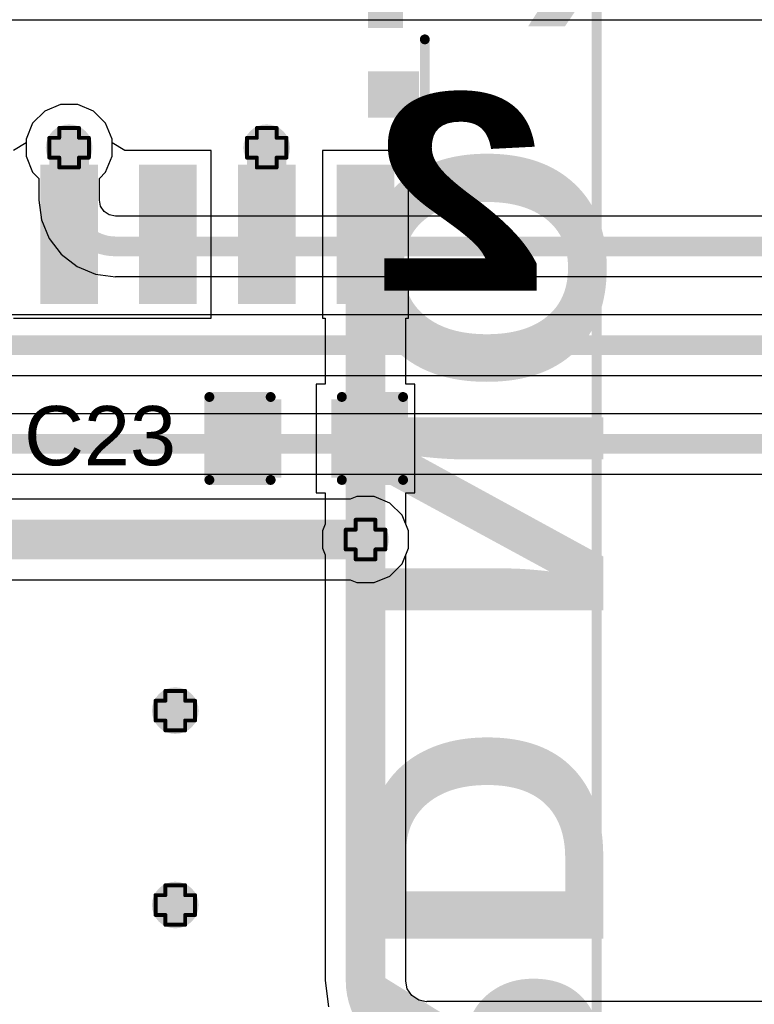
# Model space of a CAD drawing. Header units: inches. Extents: x -0.1 to 10.2, y 0 to 6.5.
# Tile 30 of 95: x 0.945 to 1.317, y 2.332 to 2.83. Entities that reach past the tile are written whole.
import ezdxf

# ---------------------------------------------------------------- set-up
doc = ezdxf.new("R2010")
doc.units = ezdxf.units.IN
doc.header["$MEASUREMENT"] = 0
for name, color, linetype in [('Bottom Layer', 5, 'Continuous'), ('Bottom Overlay', 54, 'Continuous'), ('Drill Drawing', 1, 'Continuous'), ('Top Layer', 1, 'Continuous'), ('Top Overlay', 2, 'Continuous'), ('Top Paste', 8, 'Continuous'), ('Top Solder', 216, 'Continuous'), ('Via Holes', 16, 'Continuous')]:
    doc.layers.add(name, color=color, linetype=linetype)
doc.styles.add('Arial', font='txt', dxfattribs={"height": 0.2})
doc.styles.add('Arial Black_Bold', font='txt', dxfattribs={"height": 0.2})
doc.styles.add('Arial_Bold', font='txt', dxfattribs={"height": 0.2})

# ---------------------------------------------------------------- blocks, each defined once
blk = doc.blocks.new('SOIC_16_300____14')
at = {"layer": 'Top Layer'}
for points in [[(-0.22441, 0.18681), (-0.15945, 0.18681), (-0.15945, 0.16319), (-0.22441, 0.16319)], [(0.15945, 0.18681), (0.22441, 0.18681), (0.22441, 0.16319), (0.15945, 0.16319)], [(-0.22441, 0.13681), (-0.15945, 0.13681), (-0.15945, 0.11319), (-0.22441, 0.11319)], [(0.15945, 0.13681), (0.22441, 0.13681), (0.22441, 0.11319), (0.15945, 0.11319)], [(-0.22441, 0.08681), (-0.15945, 0.08681), (-0.15945, 0.06319), (-0.22441, 0.06319)], [(0.15945, 0.08681), (0.22441, 0.08681), (0.22441, 0.06319), (0.15945, 0.06319)], [(-0.22441, 0.03681), (-0.15945, 0.03681), (-0.15945, 0.01319), (-0.22441, 0.01319)], [(0.15945, 0.03681), (0.22441, 0.03681), (0.22441, 0.01319), (0.15945, 0.01319)], [(-0.22441, -0.01319), (-0.15945, -0.01319), (-0.15945, -0.03681), (-0.22441, -0.03681)], [(0.15945, -0.01319), (0.22441, -0.01319), (0.22441, -0.03681), (0.15945, -0.03681)], [(-0.22441, -0.06319), (-0.15945, -0.06319), (-0.15945, -0.08681), (-0.22441, -0.08681)], [(0.15945, -0.06319), (0.22441, -0.06319), (0.22441, -0.08681), (0.15945, -0.08681)], [(-0.22441, -0.11319), (-0.15945, -0.11319), (-0.15945, -0.13681), (-0.22441, -0.13681)], [(0.15945, -0.11319), (0.22441, -0.11319), (0.22441, -0.13681), (0.15945, -0.13681)], [(-0.22441, -0.16319), (-0.15945, -0.16319), (-0.15945, -0.18681), (-0.22441, -0.18681)], [(0.15945, -0.16319), (0.22441, -0.16319), (0.22441, -0.18681), (0.15945, -0.18681)]]:
    blk.add_hatch(color=1, dxfattribs=at).paths.add_polyline_path(points)
at = {"layer": 'Top Overlay'}
blk.add_hatch(color=2, dxfattribs=at).paths.add_polyline_path([(-0.156, 0.16201), (-0.142, 0.16201), (-0.142, 0.18801), (-0.156, 0.18801)])
at = {"layer": 'Top Paste'}
for points in [[(-0.22441, 0.18681), (-0.15945, 0.18681), (-0.15945, 0.16319), (-0.22441, 0.16319)], [(0.15945, 0.18681), (0.22441, 0.18681), (0.22441, 0.16319), (0.15945, 0.16319)], [(-0.22441, 0.13681), (-0.15945, 0.13681), (-0.15945, 0.11319), (-0.22441, 0.11319)], [(0.15945, 0.13681), (0.22441, 0.13681), (0.22441, 0.11319), (0.15945, 0.11319)], [(-0.22441, 0.08681), (-0.15945, 0.08681), (-0.15945, 0.06319), (-0.22441, 0.06319)], [(0.15945, 0.08681), (0.22441, 0.08681), (0.22441, 0.06319), (0.15945, 0.06319)], [(-0.22441, 0.03681), (-0.15945, 0.03681), (-0.15945, 0.01319), (-0.22441, 0.01319)], [(0.15945, 0.03681), (0.22441, 0.03681), (0.22441, 0.01319), (0.15945, 0.01319)], [(-0.22441, -0.01319), (-0.15945, -0.01319), (-0.15945, -0.03681), (-0.22441, -0.03681)], [(0.15945, -0.01319), (0.22441, -0.01319), (0.22441, -0.03681), (0.15945, -0.03681)], [(-0.22441, -0.06319), (-0.15945, -0.06319), (-0.15945, -0.08681), (-0.22441, -0.08681)], [(0.15945, -0.06319), (0.22441, -0.06319), (0.22441, -0.08681), (0.15945, -0.08681)], [(-0.22441, -0.11319), (-0.15945, -0.11319), (-0.15945, -0.13681), (-0.22441, -0.13681)], [(0.15945, -0.11319), (0.22441, -0.11319), (0.22441, -0.13681), (0.15945, -0.13681)], [(-0.22441, -0.16319), (-0.15945, -0.16319), (-0.15945, -0.18681), (-0.22441, -0.18681)], [(0.15945, -0.16319), (0.22441, -0.16319), (0.22441, -0.18681), (0.15945, -0.18681)]]:
    blk.add_hatch(color=8, dxfattribs=at).paths.add_polyline_path(points)
at = {"layer": 'Top Solder'}
for points in [[(-0.22717, 0.18957), (-0.15669, 0.18957), (-0.15669, 0.16043), (-0.22717, 0.16043)], [(0.15669, 0.18957), (0.22717, 0.18957), (0.22717, 0.16043), (0.15669, 0.16043)], [(-0.22717, 0.13957), (-0.15669, 0.13957), (-0.15669, 0.11043), (-0.22717, 0.11043)], [(0.15669, 0.13957), (0.22717, 0.13957), (0.22717, 0.11043), (0.15669, 0.11043)], [(-0.22717, 0.08957), (-0.15669, 0.08957), (-0.15669, 0.06043), (-0.22717, 0.06043)], [(0.15669, 0.08957), (0.22717, 0.08957), (0.22717, 0.06043), (0.15669, 0.06043)], [(-0.22717, 0.03957), (-0.15669, 0.03957), (-0.15669, 0.01043), (-0.22717, 0.01043)], [(0.15669, 0.03957), (0.22717, 0.03957), (0.22717, 0.01043), (0.15669, 0.01043)], [(-0.22717, -0.01043), (-0.15669, -0.01043), (-0.15669, -0.03957), (-0.22717, -0.03957)], [(0.15669, -0.01043), (0.22717, -0.01043), (0.22717, -0.03957), (0.15669, -0.03957)], [(-0.22717, -0.06043), (-0.15669, -0.06043), (-0.15669, -0.08957), (-0.22717, -0.08957)], [(0.15669, -0.06043), (0.22717, -0.06043), (0.22717, -0.08957), (0.15669, -0.08957)], [(-0.22717, -0.11043), (-0.15669, -0.11043), (-0.15669, -0.13957), (-0.22717, -0.13957)], [(0.15669, -0.11043), (0.22717, -0.11043), (0.22717, -0.13957), (0.15669, -0.13957)], [(-0.22717, -0.16043), (-0.15669, -0.16043), (-0.15669, -0.18957), (-0.22717, -0.18957)], [(0.15669, -0.16043), (0.22717, -0.16043), (0.22717, -0.18957), (0.15669, -0.18957)]]:
    blk.add_hatch(color=216, dxfattribs=at).paths.add_polyline_path(points)
at = {"layer": 'Top Overlay', "const_width": 0.00787}
for points in [[(-0.2363, 0.171), (-0.2363, 0.181)], [(-0.2313, 0.176), (-0.2363, 0.181)], [(-0.2363, 0.171), (-0.2313, 0.176)]]:
    blk.add_lwpolyline(points, dxfattribs=at)
at = {"layer": 'Top Overlay', "const_width": 0.00394}
for points in [[(-0.23827, 0.181, 1), (-0.23433, 0.181, 1)], [(-0.23827, 0.181, 1), (-0.23433, 0.181, 1)], [(-0.23327, 0.176, 1), (-0.22933, 0.176, 1)], [(-0.23327, 0.176, 1), (-0.22933, 0.176, 1)], [(-0.23827, 0.171, 1), (-0.23433, 0.171, 1)], [(-0.23827, 0.171, 1), (-0.23433, 0.171, 1)]]:
    blk.add_lwpolyline(points, format="xyb", close=True, dxfattribs=at)
blk = doc.blocks.new('X9555WV_2_12_6TV01_B_56')
at = {"layer": 'Bottom Overlay', "const_width": 0.005}
blk.add_lwpolyline([(0.755, -0.188), (-0.755, -0.188)], dxfattribs=at)
blk = doc.blocks.new('C___0603_77')
at = {"layer": 'Top Layer'}
for points in [[(-0.015, 0.0175), (-0.015, -0.0175), (-0.045, -0.0175), (-0.045, 0.0175)], [(0.045, 0.0175), (0.045, -0.0175), (0.015, -0.0175), (0.015, 0.0175)]]:
    blk.add_hatch(color=1, dxfattribs=at).paths.add_polyline_path(points)
at = {"layer": 'Top Paste'}
for points in [[(-0.015, 0.0175), (-0.015, -0.0175), (-0.045, -0.0175), (-0.045, 0.0175)], [(0.045, 0.0175), (0.045, -0.0175), (0.015, -0.0175), (0.015, 0.0175)]]:
    blk.add_hatch(color=8, dxfattribs=at).paths.add_polyline_path(points)
at = {"layer": 'Top Solder'}
for points in [[(-0.01264, 0.01986), (-0.01264, -0.01986), (-0.04736, -0.01986), (-0.04736, 0.01986)], [(0.04736, 0.01986), (0.04736, -0.01986), (0.01264, -0.01986), (0.01264, 0.01986)]]:
    blk.add_hatch(color=216, dxfattribs=at).paths.add_polyline_path(points)
at = {"layer": 'Top Overlay', "const_width": 0.005}
for points in [[(-0.049, -0.021), (-0.049, 0.021)], [(-0.049, 0.021), (-0.018, 0.021)], [(0.018, 0.021), (0.049, 0.021)], [(0.049, -0.021), (0.049, 0.021)], [(-0.049, -0.021), (-0.018, -0.021)], [(0.018, -0.021), (0.049, -0.021)]]:
    blk.add_lwpolyline(points, dxfattribs=at)
at = {"layer": 'Top Overlay', "const_width": 0.0025}
for points in [[(-0.05025, 0.021, 1), (-0.04775, 0.021, 1)], [(-0.05025, 0.021, 1), (-0.04775, 0.021, 1)], [(-0.01925, 0.021, 1), (-0.01675, 0.021, 1)], [(0.01675, 0.021, 1), (0.01925, 0.021, 1)], [(0.04775, 0.021, 1), (0.05025, 0.021, 1)], [(0.04775, 0.021, 1), (0.05025, 0.021, 1)], [(-0.05025, -0.021, 1), (-0.04775, -0.021, 1)], [(-0.05025, -0.021, 1), (-0.04775, -0.021, 1)], [(-0.01925, -0.021, 1), (-0.01675, -0.021, 1)], [(0.01675, -0.021, 1), (0.01925, -0.021, 1)], [(0.04775, -0.021, 1), (0.05025, -0.021, 1)], [(0.04775, -0.021, 1), (0.05025, -0.021, 1)]]:
    blk.add_lwpolyline(points, format="xyb", close=True, dxfattribs=at)

msp = doc.modelspace()

# ---------------------------------------------------------------- hatches: boundary and pattern name
at = {"layer": 'Bottom Layer'}
h = msp.add_hatch(color=5, dxfattribs=at)
edge = h.paths.add_edge_path()
edge.add_arc((0.96988, 2.76532), 0.01181, 0, 360)
h = msp.add_hatch(color=5, dxfattribs=at)
edge = h.paths.add_edge_path()
edge.add_arc((1.06988, 2.76532), 0.01181, 0, 360)
h = msp.add_hatch(color=5, dxfattribs=at)
edge = h.paths.add_edge_path()
edge.add_arc((1.11988, 2.56693), 0.01181, 0, 360)
h = msp.add_hatch(color=5, dxfattribs=at)
edge = h.paths.add_edge_path()
edge.add_arc((1.02362, 2.48032), 0.01181, 0, 360)
h = msp.add_hatch(color=5, dxfattribs=at)
edge = h.paths.add_edge_path()
edge.add_arc((1.02362, 2.38189), 0.01181, 0, 360)
at = {"layer": 'Top Layer'}
h = msp.add_hatch(color=1, dxfattribs=at)
edge = h.paths.add_edge_path()
edge.add_arc((0.96988, 2.76532), 0.01181, 0, 360)
h = msp.add_hatch(color=1, dxfattribs=at)
edge = h.paths.add_edge_path()
edge.add_arc((1.06988, 2.76532), 0.01181, 0, 360)
h = msp.add_hatch(color=1, dxfattribs=at)
edge = h.paths.add_edge_path()
edge.add_arc((1.11988, 2.56693), 0.01181, 0, 360)
h = msp.add_hatch(color=1, dxfattribs=at)
edge = h.paths.add_edge_path()
edge.add_arc((1.02362, 2.48032), 0.01181, 0, 360)
h = msp.add_hatch(color=1, dxfattribs=at)
edge = h.paths.add_edge_path()
edge.add_arc((1.02362, 2.38189), 0.01181, 0, 360)
at = {"layer": 'Via Holes'}
h = msp.add_hatch(color=7, dxfattribs=at)
edge = h.paths.add_edge_path()
edge.add_arc((0.96988, 2.76532), 0.00591, 0, 360)
h = msp.add_hatch(color=7, dxfattribs=at)
edge = h.paths.add_edge_path()
edge.add_arc((1.06988, 2.76532), 0.00591, 0, 360)
h = msp.add_hatch(color=7, dxfattribs=at)
edge = h.paths.add_edge_path()
edge.add_arc((1.11988, 2.56693), 0.00591, 0, 360)
h = msp.add_hatch(color=7, dxfattribs=at)
edge = h.paths.add_edge_path()
edge.add_arc((1.02362, 2.48032), 0.00591, 0, 360)
h = msp.add_hatch(color=7, dxfattribs=at)
edge = h.paths.add_edge_path()
edge.add_arc((1.02362, 2.38189), 0.00591, 0, 360)

# ---------------------------------------------------------------- linework, layer by layer
at = {"layer": 'Bottom Layer'}
for p, q in [((0.01529, 2.83), (4.42345, 2.83)), ((0.96554, 2.78713), (0.95753, 2.78381)), ((0.97422, 2.78713), (0.96554, 2.78713)), ((0.98224, 2.78381), (0.97422, 2.78713)), ((0.95753, 2.78381), (0.95139, 2.77767)), ((0.98837, 2.77767), (0.98224, 2.78381)), ((0.95139, 2.77767), (0.94807, 2.76965)), ((0.99169, 2.76965), (0.98837, 2.77767)), ((0.94807, 2.76965), (0.94807, 2.76098)), ((0.99169, 2.76098), (0.99169, 2.76965)), ((0.94807, 2.76098), (0.95139, 2.75296)), ((0.98837, 2.75296), (0.99169, 2.76098)), ((0.95139, 2.75296), (0.95459, 2.74976)), ((0.98518, 2.74976), (0.98837, 2.75296)), ((0.95459, 2.74976), (0.95459, 2.73878)), ((0.98518, 2.73878), (0.98518, 2.74976)), ((0.95459, 2.73878), (0.95455, 2.73878)), ((0.95455, 2.73878), (0.95587, 2.72875)), ((0.98523, 2.73878), (0.98518, 2.73878)), ((0.98584, 2.73569), (0.98523, 2.73878)), ((0.98759, 2.73307), (0.98584, 2.73569)), ((0.99021, 2.73131), (0.98759, 2.73307)), ((0.95587, 2.72875), (0.95974, 2.7194)), ((0.99331, 2.7307), (0.99021, 2.73131)), ((0.99331, 2.73065), (0.99331, 2.7307)), ((1.33186, 2.73065), (0.99331, 2.73065)), ((0.95974, 2.7194), (0.9659, 2.71137)), ((0.9659, 2.71137), (0.97393, 2.70522)), ((0.97393, 2.70522), (0.98328, 2.70134)), ((0.98328, 2.70134), (0.99331, 2.70002)), ((0.99331, 2.70002), (0.99331, 2.70006)), ((0.99331, 2.70006), (1.33186, 2.70006)), ((1.33536, 2.68064), (0.89383, 2.68064)), ((0.89383, 2.65006), (1.33535, 2.65006)), ((1.33186, 2.63065), (0.93543, 2.63065)), ((0.93543, 2.60006), (1.33186, 2.60006)), ((1.11212, 2.58732), (0.9301, 2.58732)), ((1.11554, 2.58874), (1.11212, 2.58732)), ((1.12422, 2.58874), (1.11554, 2.58874)), ((1.13224, 2.58542), (1.12422, 2.58874)), ((1.13837, 2.57928), (1.13224, 2.58542)), ((1.14169, 2.57127), (1.13837, 2.57928)), ((1.14169, 2.56259), (1.14169, 2.57127)), ((1.13837, 2.55457), (1.14169, 2.56259)), ((1.13224, 2.54844), (1.13837, 2.55457)), ((1.12422, 2.54512), (1.13224, 2.54844)), ((0.77265, 2.54654), (1.11212, 2.54654)), ((1.11212, 2.54654), (1.11554, 2.54512)), ((1.11554, 2.54512), (1.12422, 2.54512))]:
    msp.add_line(p, q, dxfattribs=at)
for points, const_width in [([(0.96988, 2.73878), (0.96988, 2.76532)], 0.01), ([(0.99331, 2.71535), (1.3748, 2.71535)], 0.01), ([(0.89383, 2.66535), (1.41295, 2.66535)], 0.01), ([(0.91988, 2.61535), (1.3748, 2.61535)], 0.01), ([(0.76488, 2.56693), (1.11988, 2.56693)], 0.02)]:
    msp.add_lwpolyline(points, dxfattribs=dict(at, const_width=const_width))
for points, const_width in [([(0.96738, 2.76532, 1), (0.97238, 2.76532, 1)], 0.005), ([(0.96738, 2.73878, 1), (0.97238, 2.73878, 1)], 0.005), ([(0.96738, 2.73878, 1), (0.97238, 2.73878, 1)], 0.005), ([(0.99081, 2.71535, 1), (0.99581, 2.71535, 1)], 0.005), ([(0.99081, 2.71535, 1), (0.99581, 2.71535, 1)], 0.005), ([(1.11488, 2.56693, 1), (1.12488, 2.56693, 1)], 0.01)]:
    msp.add_lwpolyline(points, format="xyb", close=True, dxfattribs=dict(at, const_width=const_width))
at = {"layer": 'Bottom Layer', "const_width": 0.01}
msp.add_lwpolyline([(0.99331, 2.71535, -0.414214), (0.96988, 2.73878)], format="xyb", dxfattribs=at)
at = {"layer": 'Drill Drawing', "const_width": 0.002}
for points in [[(0.96488, 2.77032), (0.96488, 2.77531)], [(0.96488, 2.77531), (0.97488, 2.77531)], [(0.97488, 2.77032), (0.97488, 2.77531)], [(1.06488, 2.77032), (1.06488, 2.77531)], [(1.06488, 2.77531), (1.07488, 2.77531)], [(1.07488, 2.77032), (1.07488, 2.77531)], [(0.95988, 2.76031), (0.95988, 2.77032)], [(0.95988, 2.77032), (0.96488, 2.77032)], [(0.97488, 2.77032), (0.97988, 2.77032)], [(0.97988, 2.76031), (0.97988, 2.77032)], [(1.05988, 2.76031), (1.05988, 2.77032)], [(1.05988, 2.77032), (1.06488, 2.77032)], [(1.07488, 2.77032), (1.07988, 2.77032)], [(1.07988, 2.76031), (1.07988, 2.77032)], [(0.95988, 2.76031), (0.96488, 2.76031)], [(0.96488, 2.75531), (0.96488, 2.76031)], [(0.97488, 2.76031), (0.97988, 2.76031)], [(0.97488, 2.75531), (0.97488, 2.76031)], [(1.05988, 2.76031), (1.06488, 2.76031)], [(1.06488, 2.75531), (1.06488, 2.76031)], [(1.07488, 2.76031), (1.07988, 2.76031)], [(1.07488, 2.75531), (1.07488, 2.76031)], [(0.96488, 2.75531), (0.97488, 2.75531)], [(1.06488, 2.75531), (1.07488, 2.75531)], [(1.11488, 2.57193), (1.11488, 2.57693)], [(1.11488, 2.57693), (1.12488, 2.57693)], [(1.12488, 2.57193), (1.12488, 2.57693)], [(1.10988, 2.56193), (1.10988, 2.57193)], [(1.10988, 2.57193), (1.11488, 2.57193)], [(1.12488, 2.57193), (1.12988, 2.57193)], [(1.12988, 2.56193), (1.12988, 2.57193)], [(1.10988, 2.56193), (1.11488, 2.56193)], [(1.11488, 2.55693), (1.11488, 2.56193)], [(1.12488, 2.56193), (1.12988, 2.56193)], [(1.12488, 2.55693), (1.12488, 2.56193)], [(1.11488, 2.55693), (1.12488, 2.55693)], [(1.01862, 2.48531), (1.01862, 2.49031)], [(1.01862, 2.49031), (1.02862, 2.49031)], [(1.02862, 2.48531), (1.02862, 2.49031)], [(1.01362, 2.47532), (1.01362, 2.48531)], [(1.01362, 2.48531), (1.01862, 2.48531)], [(1.02862, 2.48531), (1.03362, 2.48531)], [(1.03362, 2.47532), (1.03362, 2.48531)], [(1.01362, 2.47532), (1.01862, 2.47532)], [(1.01862, 2.47031), (1.01862, 2.47532)], [(1.02862, 2.47532), (1.03362, 2.47532)], [(1.02862, 2.47031), (1.02862, 2.47532)], [(1.01862, 2.47031), (1.02862, 2.47031)], [(1.01862, 2.38689), (1.01862, 2.39189)], [(1.01862, 2.39189), (1.02862, 2.39189)], [(1.02862, 2.38689), (1.02862, 2.39189)], [(1.01362, 2.37689), (1.01362, 2.38689)], [(1.01362, 2.38689), (1.01862, 2.38689)], [(1.02862, 2.38689), (1.03362, 2.38689)], [(1.03362, 2.37689), (1.03362, 2.38689)], [(1.01362, 2.37689), (1.01862, 2.37689)], [(1.01862, 2.37189), (1.01862, 2.37689)], [(1.02862, 2.37689), (1.03362, 2.37689)], [(1.02862, 2.37189), (1.02862, 2.37689)], [(1.01862, 2.37189), (1.02862, 2.37189)]]:
    msp.add_lwpolyline(points, dxfattribs=at)
at = {"layer": 'Drill Drawing', "const_width": 0.001}
for points in [[(0.96438, 2.77531, 1), (0.96538, 2.77531, 1)], [(0.96438, 2.77531, 1), (0.96538, 2.77531, 1)], [(0.97438, 2.77531, 1), (0.97538, 2.77531, 1)], [(0.97438, 2.77531, 1), (0.97538, 2.77531, 1)], [(1.06438, 2.77531, 1), (1.06538, 2.77531, 1)], [(1.06438, 2.77531, 1), (1.06538, 2.77531, 1)], [(1.07438, 2.77531, 1), (1.07538, 2.77531, 1)], [(1.07438, 2.77531, 1), (1.07538, 2.77531, 1)], [(0.95938, 2.77032, 1), (0.96038, 2.77032, 1)], [(0.95938, 2.77032, 1), (0.96038, 2.77032, 1)], [(0.96438, 2.77032, 1), (0.96538, 2.77032, 1)], [(0.96438, 2.77032, 1), (0.96538, 2.77032, 1)], [(0.97438, 2.77032, 1), (0.97538, 2.77032, 1)], [(0.97438, 2.77032, 1), (0.97538, 2.77032, 1)], [(0.97938, 2.77032, 1), (0.98038, 2.77032, 1)], [(0.97938, 2.77032, 1), (0.98038, 2.77032, 1)], [(1.05938, 2.77032, 1), (1.06038, 2.77032, 1)], [(1.05938, 2.77032, 1), (1.06038, 2.77032, 1)], [(1.06438, 2.77032, 1), (1.06538, 2.77032, 1)], [(1.06438, 2.77032, 1), (1.06538, 2.77032, 1)], [(1.07438, 2.77032, 1), (1.07538, 2.77032, 1)], [(1.07438, 2.77032, 1), (1.07538, 2.77032, 1)], [(1.07938, 2.77032, 1), (1.08038, 2.77032, 1)], [(1.07938, 2.77032, 1), (1.08038, 2.77032, 1)], [(0.95938, 2.76031, 1), (0.96038, 2.76031, 1)], [(0.95938, 2.76031, 1), (0.96038, 2.76031, 1)], [(0.96438, 2.76031, 1), (0.96538, 2.76031, 1)], [(0.96438, 2.76031, 1), (0.96538, 2.76031, 1)], [(0.97438, 2.76031, 1), (0.97538, 2.76031, 1)], [(0.97438, 2.76031, 1), (0.97538, 2.76031, 1)], [(0.97938, 2.76031, 1), (0.98038, 2.76031, 1)], [(0.97938, 2.76031, 1), (0.98038, 2.76031, 1)], [(1.05938, 2.76031, 1), (1.06038, 2.76031, 1)], [(1.05938, 2.76031, 1), (1.06038, 2.76031, 1)], [(1.06438, 2.76031, 1), (1.06538, 2.76031, 1)], [(1.06438, 2.76031, 1), (1.06538, 2.76031, 1)], [(1.07438, 2.76031, 1), (1.07538, 2.76031, 1)], [(1.07438, 2.76031, 1), (1.07538, 2.76031, 1)], [(1.07938, 2.76031, 1), (1.08038, 2.76031, 1)], [(1.07938, 2.76031, 1), (1.08038, 2.76031, 1)], [(0.96438, 2.75531, 1), (0.96538, 2.75531, 1)], [(0.96438, 2.75531, 1), (0.96538, 2.75531, 1)], [(0.97438, 2.75531, 1), (0.97538, 2.75531, 1)], [(0.97438, 2.75531, 1), (0.97538, 2.75531, 1)], [(1.06438, 2.75531, 1), (1.06538, 2.75531, 1)], [(1.06438, 2.75531, 1), (1.06538, 2.75531, 1)], [(1.07438, 2.75531, 1), (1.07538, 2.75531, 1)], [(1.07438, 2.75531, 1), (1.07538, 2.75531, 1)], [(1.11438, 2.57693, 1), (1.11538, 2.57693, 1)], [(1.11438, 2.57693, 1), (1.11538, 2.57693, 1)], [(1.12438, 2.57693, 1), (1.12538, 2.57693, 1)], [(1.12438, 2.57693, 1), (1.12538, 2.57693, 1)], [(1.10938, 2.57193, 1), (1.11038, 2.57193, 1)], [(1.10938, 2.57193, 1), (1.11038, 2.57193, 1)], [(1.11438, 2.57193, 1), (1.11538, 2.57193, 1)], [(1.11438, 2.57193, 1), (1.11538, 2.57193, 1)], [(1.12438, 2.57193, 1), (1.12538, 2.57193, 1)], [(1.12438, 2.57193, 1), (1.12538, 2.57193, 1)], [(1.12938, 2.57193, 1), (1.13038, 2.57193, 1)], [(1.12938, 2.57193, 1), (1.13038, 2.57193, 1)], [(1.10938, 2.56193, 1), (1.11038, 2.56193, 1)], [(1.10938, 2.56193, 1), (1.11038, 2.56193, 1)], [(1.11438, 2.56193, 1), (1.11538, 2.56193, 1)], [(1.11438, 2.56193, 1), (1.11538, 2.56193, 1)], [(1.12438, 2.56193, 1), (1.12538, 2.56193, 1)], [(1.12438, 2.56193, 1), (1.12538, 2.56193, 1)], [(1.12938, 2.56193, 1), (1.13038, 2.56193, 1)], [(1.12938, 2.56193, 1), (1.13038, 2.56193, 1)], [(1.11438, 2.55693, 1), (1.11538, 2.55693, 1)], [(1.11438, 2.55693, 1), (1.11538, 2.55693, 1)], [(1.12438, 2.55693, 1), (1.12538, 2.55693, 1)], [(1.12438, 2.55693, 1), (1.12538, 2.55693, 1)], [(1.01812, 2.49031, 1), (1.01912, 2.49031, 1)], [(1.01812, 2.49031, 1), (1.01912, 2.49031, 1)], [(1.02812, 2.49031, 1), (1.02912, 2.49031, 1)], [(1.02812, 2.49031, 1), (1.02912, 2.49031, 1)], [(1.01312, 2.48531, 1), (1.01412, 2.48531, 1)], [(1.01312, 2.48531, 1), (1.01412, 2.48531, 1)], [(1.01812, 2.48531, 1), (1.01912, 2.48531, 1)], [(1.01812, 2.48531, 1), (1.01912, 2.48531, 1)], [(1.02812, 2.48531, 1), (1.02912, 2.48531, 1)], [(1.02812, 2.48531, 1), (1.02912, 2.48531, 1)], [(1.03312, 2.48531, 1), (1.03412, 2.48531, 1)], [(1.03312, 2.48531, 1), (1.03412, 2.48531, 1)], [(1.01312, 2.47532, 1), (1.01412, 2.47532, 1)], [(1.01312, 2.47532, 1), (1.01412, 2.47532, 1)], [(1.01812, 2.47532, 1), (1.01912, 2.47532, 1)], [(1.01812, 2.47532, 1), (1.01912, 2.47532, 1)], [(1.02812, 2.47532, 1), (1.02912, 2.47532, 1)], [(1.02812, 2.47532, 1), (1.02912, 2.47532, 1)], [(1.03312, 2.47532, 1), (1.03412, 2.47532, 1)], [(1.03312, 2.47532, 1), (1.03412, 2.47532, 1)], [(1.01812, 2.47031, 1), (1.01912, 2.47031, 1)], [(1.01812, 2.47031, 1), (1.01912, 2.47031, 1)], [(1.02812, 2.47031, 1), (1.02912, 2.47031, 1)], [(1.02812, 2.47031, 1), (1.02912, 2.47031, 1)], [(1.01812, 2.39189, 1), (1.01912, 2.39189, 1)], [(1.01812, 2.39189, 1), (1.01912, 2.39189, 1)], [(1.02812, 2.39189, 1), (1.02912, 2.39189, 1)], [(1.02812, 2.39189, 1), (1.02912, 2.39189, 1)], [(1.01312, 2.38689, 1), (1.01412, 2.38689, 1)], [(1.01312, 2.38689, 1), (1.01412, 2.38689, 1)], [(1.01812, 2.38689, 1), (1.01912, 2.38689, 1)], [(1.01812, 2.38689, 1), (1.01912, 2.38689, 1)], [(1.02812, 2.38689, 1), (1.02912, 2.38689, 1)], [(1.02812, 2.38689, 1), (1.02912, 2.38689, 1)], [(1.03312, 2.38689, 1), (1.03412, 2.38689, 1)], [(1.03312, 2.38689, 1), (1.03412, 2.38689, 1)], [(1.01312, 2.37689, 1), (1.01412, 2.37689, 1)], [(1.01312, 2.37689, 1), (1.01412, 2.37689, 1)], [(1.01812, 2.37689, 1), (1.01912, 2.37689, 1)], [(1.01812, 2.37689, 1), (1.01912, 2.37689, 1)], [(1.02812, 2.37689, 1), (1.02912, 2.37689, 1)], [(1.02812, 2.37689, 1), (1.02912, 2.37689, 1)], [(1.03312, 2.37689, 1), (1.03412, 2.37689, 1)], [(1.03312, 2.37689, 1), (1.03412, 2.37689, 1)], [(1.01812, 2.37189, 1), (1.01912, 2.37189, 1)], [(1.01812, 2.37189, 1), (1.01912, 2.37189, 1)], [(1.02812, 2.37189, 1), (1.02912, 2.37189, 1)], [(1.02812, 2.37189, 1), (1.02912, 2.37189, 1)]]:
    msp.add_lwpolyline(points, format="xyb", close=True, dxfattribs=at)
at = {"layer": 'Top Layer'}
for p, q in [((0.255, 2.83), (4.42532, 2.83)), ((0.96554, 2.78713), (0.95753, 2.78381)), ((0.97422, 2.78713), (0.96554, 2.78713)), ((0.98224, 2.78381), (0.97422, 2.78713)), ((0.95753, 2.78381), (0.95139, 2.77767)), ((0.98837, 2.77767), (0.98224, 2.78381)), ((0.95139, 2.77767), (0.94807, 2.76965)), ((0.99169, 2.76965), (0.98837, 2.77767)), ((0.94807, 2.76785), (0.94169, 2.76394)), ((0.94807, 2.76965), (0.94807, 2.76785)), ((0.99169, 2.76785), (0.99169, 2.76965)), ((0.99807, 2.76394), (0.99169, 2.76785)), ((0.99969, 2.76394), (0.99807, 2.76394)), ((1.04169, 2.76394), (0.99969, 2.76394)), ((1.04169, 2.67898), (1.04169, 2.76394)), ((1.14169, 2.76394), (1.09807, 2.76394)), ((1.09807, 2.76394), (1.09807, 2.67898)), ((1.14169, 2.67898), (1.14169, 2.76394)), ((0.94169, 2.67898), (0.94807, 2.67898)), ((0.94807, 2.67898), (0.94969, 2.67898)), ((0.94969, 2.67898), (0.99007, 2.67898)), ((0.99007, 2.67898), (0.99169, 2.67898)), ((0.99169, 2.67898), (0.99807, 2.67898)), ((0.99807, 2.67898), (0.99969, 2.67898)), ((0.99969, 2.67898), (1.04169, 2.67898)), ((1.09807, 2.67898), (1.09949, 2.67898)), ((1.09949, 2.67898), (1.09949, 2.64561)), ((1.14027, 2.64561), (1.14027, 2.67898)), ((1.14027, 2.67898), (1.14169, 2.67898)), ((1.09949, 2.64561), (1.09488, 2.64561)), ((1.09488, 2.64561), (1.09488, 2.59061)), ((1.14488, 2.64561), (1.14027, 2.64561)), ((1.14488, 2.59061), (1.14488, 2.64561)), ((1.09488, 2.59061), (1.09949, 2.59061)), ((1.09949, 2.59061), (1.09949, 2.57469)), ((1.14027, 2.57469), (1.14027, 2.59061)), ((1.14027, 2.59061), (1.14488, 2.59061)), ((1.09949, 2.57469), (1.09807, 2.57127)), ((1.14169, 2.57127), (1.14027, 2.57469)), ((1.09807, 2.57127), (1.09807, 2.56259)), ((1.14169, 2.56259), (1.14169, 2.57127)), ((1.09807, 2.56259), (1.09949, 2.55916)), ((1.14027, 2.55916), (1.14169, 2.56259)), ((1.09949, 2.55916), (1.09949, 2.34365)), ((1.14027, 2.34365), (1.14027, 2.55916)), ((1.09949, 2.34365), (1.09944, 2.34365)), ((1.09944, 2.34365), (1.1012, 2.33032)), ((1.14022, 2.3434), (1.14027, 2.34365)), ((1.14099, 2.33953), (1.14022, 2.3434)), ((1.14333, 2.33604), (1.14099, 2.33953)), ((1.14682, 2.33371), (1.14333, 2.33604)), ((1.15069, 2.33294), (1.14682, 2.33371)), ((1.15093, 2.33299), (1.15069, 2.33294)), ((1.33252, 2.33299), (1.15093, 2.33299))]:
    msp.add_line(p, q, dxfattribs=at)
at = {"layer": 'Top Layer', "const_width": 0.02}
for points in [[(0.96988, 2.72539), (0.96988, 2.76532)], [(1.06988, 2.72539), (1.06988, 2.76532)], [(1.11988, 2.62311), (1.11988, 2.72146)], [(1.11988, 2.61535), (1.11988, 2.61811)], [(1.11988, 2.56693), (1.11988, 2.61535)], [(1.11988, 2.34365), (1.11988, 2.56693)]]:
    msp.add_lwpolyline(points, dxfattribs=at)
at = {"layer": 'Top Layer', "const_width": 0.01}
for points in [[(0.96488, 2.76532, 1), (0.97488, 2.76532, 1)], [(1.06488, 2.76532, 1), (1.07488, 2.76532, 1)], [(0.96488, 2.72539, 1), (0.97488, 2.72539, 1)], [(1.06488, 2.72539, 1), (1.07488, 2.72539, 1)], [(1.11488, 2.72146, 1), (1.12488, 2.72146, 1)], [(1.11488, 2.62311, 1), (1.12488, 2.62311, 1)], [(1.11488, 2.61811, 1), (1.12488, 2.61811, 1)], [(1.11488, 2.61535, 1), (1.12488, 2.61535, 1)], [(1.11488, 2.61535, 1), (1.12488, 2.61535, 1)], [(1.11488, 2.56693, 1), (1.12488, 2.56693, 1)], [(1.11488, 2.56693, 1), (1.12488, 2.56693, 1)], [(1.11488, 2.34365, 1), (1.12488, 2.34365, 1)], [(1.11488, 2.34365, 1), (1.12488, 2.34365, 1)]]:
    msp.add_lwpolyline(points, format="xyb", close=True, dxfattribs=at)
at = {"layer": 'Top Layer', "const_width": 0.02}
msp.add_lwpolyline([(1.15093, 2.3126, -0.414214), (1.11988, 2.34365)], format="xyb", dxfattribs=at)
at = {"layer": 'Top Overlay', "const_width": 0.005}
msp.add_lwpolyline([(1.14988, 2.76239), (1.14988, 2.82016)], dxfattribs=at)
at = {"layer": 'Top Overlay', "const_width": 0.0025}
for points in [[(1.14863, 2.82016, 1), (1.15113, 2.82016, 1)], [(1.14863, 2.76239, 1), (1.15113, 2.76239, 1)]]:
    msp.add_lwpolyline(points, format="xyb", close=True, dxfattribs=at)

# ---------------------------------------------------------------- block references
at = {"rotation": 270}
for name, p in [('SOIC_16_300____14', (0.94488, 2.91339)), ('X9555WV_2_12_6TV01_B_56', (1.4248, 2.16535))]:
    msp.add_blockref(name, p, dxfattribs=at)
msp.add_blockref('C___0603_77', (1.08988, 2.61811))

# ---------------------------------------------------------------- texts
at = {"layer": 'Bottom Overlay', "style": 'Arial Black_Bold', "text_generation_flag": 2}
msp.add_text('2', height=0.1, dxfattribs=at).set_placement((1.21198, 2.69287))
at = {"layer": 'Bottom Overlay', "style": 'Arial_Bold', "text_generation_flag": 2}
msp.add_text('CIM - BOARD NO.1', height=0.119, rotation=270, dxfattribs=at).set_placement((1.12119, 1.41188))
at = {"layer": 'Top Overlay', "style": 'Arial'}
msp.add_text('C23', height=0.03, dxfattribs=at).set_placement((0.94711, 2.60453))

doc.saveas('drawing.dxf')
